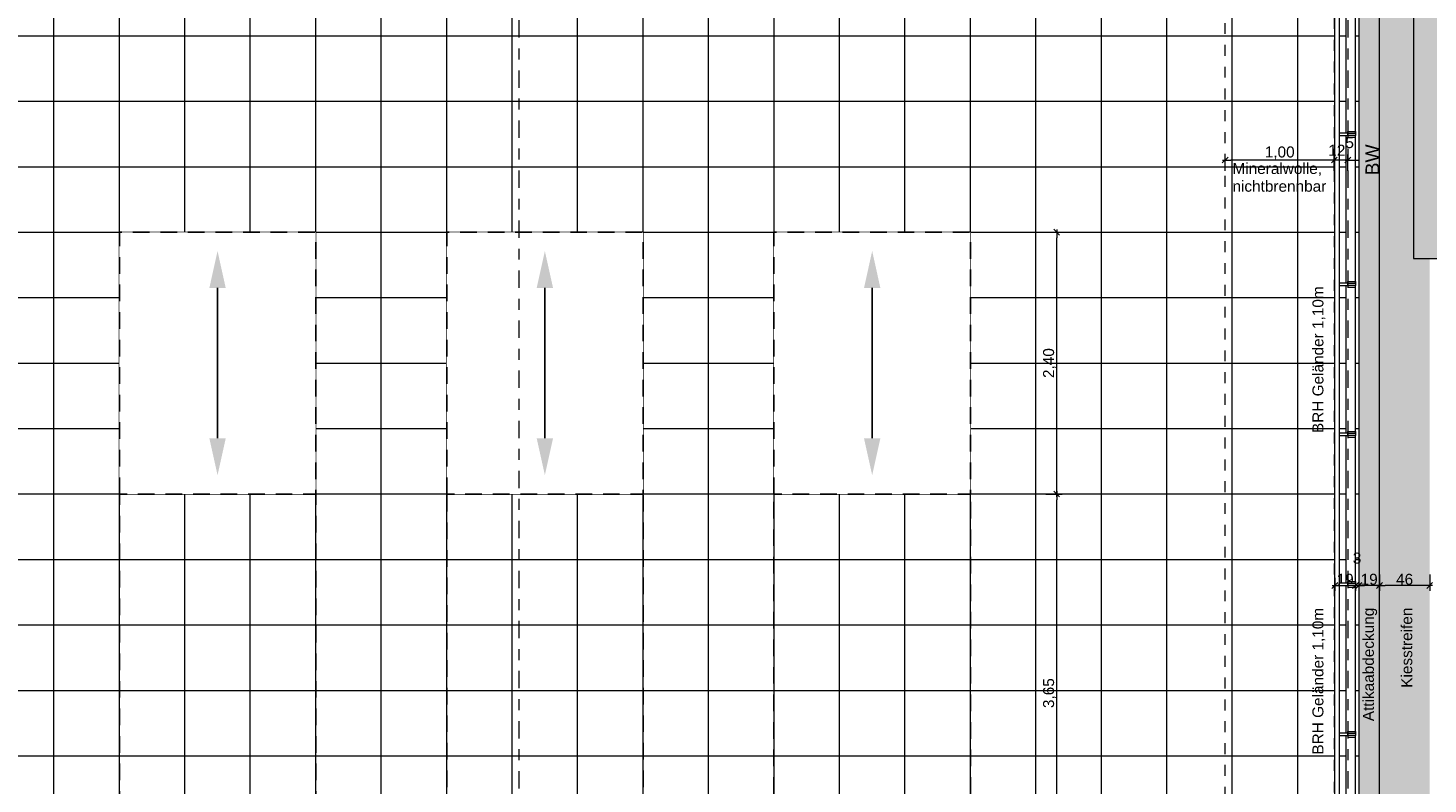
# Model space of a CAD drawing. Header units: metres. Extents: x -180 to 4, y -50 to 6.
# Tile 32 of 256: x -172 to -159, y -20 to -13. Entities that reach past the tile are written whole.
import ezdxf

# ---------------------------------------------------------------- set-up
doc = ezdxf.new("R2010")
doc.units = ezdxf.units.M
doc.header["$LTSCALE"] = 0.05
doc.header["$PDMODE"] = 1
doc.header["$PDSIZE"] = -2
for name, pattern in [('Dash Style-1', [1.999894, 0.999947, -0.999947]), ('ISO-02 Strichlinie', [3.81, 3.048, -0.762]), ('Linienart-34', [4.233, 2.116, -2.117]), ('Linienart-53', [5.291531, 3.175, -1.058062, 0.352704, -0.705764])]:
    doc.linetypes.add(name, pattern=pattern)
doc.layers.get('0').update_dxf_attribs({"lineweight": 25})
for name, color, linetype, lineweight, true_color in [('30 -36 Dächer- 3 Dachbeläge', 7, 'Continuous', 15, 0x9999ff), ('30 -36 Dächer- 4 Dachbekleidungen', 7, 'Continuous', 9, 0xccccff), ('70 -72 Beschriftung- 1 Beschriftung allgemein', 7, 'Continuous', 9, 0xff6633), ('70 -76 Bemaßung- 2 Allgemein', 7, 'Continuous', 5, 0x6666cc)]:
    doc.layers.add(name, color=color, linetype=linetype, lineweight=lineweight, true_color=true_color)
for name, color, linetype, lineweight in [('40 -43 Lüftungsanlagen - Entrauchung', 7, 'Continuous', 9), ('60- 61 allgemeine Ausstattung- 4 Terrassen', 7, 'Continuous', 9), ('70 -71 Achsen- 1 Gebäudeachsen', 7, 'Linienart-53', 18), ('70 -73 Bauteildarst.- 2 verdeckt 0.15', 7, 'Linienart-34', 15), ('Keine', 7, 'Continuous', 9)]:
    doc.layers.add(name, color=color, linetype=linetype, lineweight=lineweight)
doc.styles.add('Arial', font='arial.ttf')
doc.dimstyles.new('k+k_klein', dxfattribs={"dimtxt": 0.100689, "dimasz": 0.05302, "dimexe": 0.05, "dimexo": 0.15, "dimgap": 0.005, "dimtad": 1, "dimdec": 3, "dimtxsty": 'Arial', "dimblk": 'VW_SLASH-2', "dimblk1": 'VW_SLASH-2', "dimblk2": 'VW_SLASH-2', "dimcen": 0, "dimdle": 0.025, "dimadec": 3, "dimazin": 0, "dimtfac": 0.75, "dimtdec": 3, "dimtix": 1, "dimtmove": 0, "dimatfit": 0, "dimldrblk": 'VW_FILLEDARROW', "dimfxl": 0.1, "dimfxlon": 1, "dimfrac": 2, "dimtolj": 1, "dimarcsym": 0})

# ---------------------------------------------------------------- blocks, each defined once
blk = doc.blocks.new('Gruppe-7868')
at = {"color": 255, "lineweight": 9}
blk.add_wipeout([(-157.021, -12.297), (-157.021, -14.897), (-158.319, -14.897), (-158.319, -14.397), (-157.521, -14.397), (-157.521, -12.797), (-158.319, -12.797), (-158.319, -12.297)], dxfattribs=at).dxf.layer = '30 -36 Dächer- 3 Dachbeläge'
blk.add_wipeout([(-158.319, -12.297), (-158.319, -12.797), (-159.121, -12.797), (-159.121, -14.397), (-158.319, -14.397), (-158.319, -14.897), (-159.621, -14.897), (-159.621, -12.297)], dxfattribs=at).dxf.layer = '30 -36 Dächer- 3 Dachbeläge'
at = {"layer": '30 -36 Dächer- 3 Dachbeläge', "linetype": 'Continuous', "lineweight": 9}
h = blk.add_hatch(dxfattribs=at)
h.set_pattern_fill('{914A209A-ED12-11EE-87B6-5CE', style=0, pattern_type=2)
h.set_pattern_definition([(-22, (-119.9235, -22.547042), (-0.018555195, 0.04226461), [0.000625, -0.061875]), (14, (-119.915251, -22.569718), (-0.037110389, -0.027832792), [0.000625, -0.030625]), (-3.77456, (-119.974014, -22.58415), (-0.01958604, 0.06597403), [0.00028186, -0.09367194]), (-68, (-119.80392, -22.52024), (0.1926424, 0.0440799), [0.00028125, -0.09346875]), (96, (-119.937934, -22.611983), (-0.036105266, -0.06319548), [0.0005625, -0.0931875]), (132, (-119.9101, -22.58828), (0.040202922, 0.004123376), [0.0003125, -0.0621875]), (-17, (-119.942055, -22.57178), (0.0930531, 0.02892868), [0.000625, -0.061875]), (-145, (-119.9369, -22.566625), (0.06266964, -0.04009224), [0.000625, -0.061875]), (-137, (-119.95133, -22.563533), (0.049444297, -0.02123569), [0.000625, -0.061875])])
h.paths.add_polyline_path([(-159.621, -12.297), (-159.621, -14.897), (-157.021, -14.897), (-157.021, -12.297)])
h.paths.add_polyline_path([(-157.521, -14.397), (-159.121, -14.397), (-159.121, -12.797), (-157.521, -12.797)])
at = {"layer": '30 -36 Dächer- 3 Dachbeläge', "lineweight": 9, "flags": 128}
for points in [[(-159.621, -12.297), (-159.621, -14.897), (-157.021, -14.897), (-157.021, -12.297)], [(-157.521, -14.397), (-159.121, -14.397), (-159.121, -12.797), (-157.521, -12.797)]]:
    blk.add_lwpolyline(points, close=True, dxfattribs=at)
at = {"color": 255, "linetype": 'Continuous', "lineweight": 9}
blk.add_wipeout([(-159.121, -12.797), (-157.521, -12.797), (-157.521, -14.397), (-159.121, -14.397)], dxfattribs=at).dxf.layer = '40 -43 Lüftungsanlagen - Entrauchung'
at = {"layer": '40 -43 Lüftungsanlagen - Entrauchung', "linetype": 'Continuous', "lineweight": 0}
blk.add_hatch(color=254, dxfattribs=at).paths.add_polyline_path([(-158.971, -12.947), (-157.671, -12.947), (-157.671, -14.247), (-158.971, -14.247)])
at = {"layer": '40 -43 Lüftungsanlagen - Entrauchung', "color": 7, "linetype": 'Continuous', "lineweight": 9, "flags": 128}
blk.add_lwpolyline([(-159.121, -12.797), (-157.521, -12.797), (-157.521, -14.397), (-159.121, -14.397)], close=True, dxfattribs=at)
blk.add_lwpolyline([(-159.121, -12.797), (-158.321, -14.397), (-157.521, -12.797)], dxfattribs=at)
at = {"layer": '40 -43 Lüftungsanlagen - Entrauchung', "color": 252, "true_color": 0x888888, "flags": 128}
blk.add_lwpolyline([(-158.971, -12.947), (-157.671, -12.947), (-157.671, -14.247), (-158.971, -14.247)], close=True, dxfattribs=at)
at = {"layer": '70 -73 Bauteildarst.- 2 verdeckt 0.15', "flags": 128}
blk.add_lwpolyline([(-159.071, -12.847), (-157.571, -12.847), (-157.571, -14.347), (-159.071, -14.347)], close=True, dxfattribs=at)
at = {"layer": '70 -72 Beschriftung- 1 Beschriftung allgemein', "insert": (-158.971, -12.974), "char_height": 0.10069, "attachment_point": 1, "rotation": 359.9947, "line_spacing_factor": 0.970891, "style": 'Arial'}
blk.add_mtext('Oberlicht\\PRauchableitung', dxfattribs=at)
blk = doc.blocks.new('VW_SLASH-2')
at = {"color": 0, "linetype": 'ByBlock', "lineweight": -2, "transparency": 16777216}
blk.add_line((0.47, 0), (-1, 0), dxfattribs=at)
at = {"color": 0, "lineweight": 5, "transparency": 16777216, "flags": 128}
blk.add_lwpolyline([(0.5, 0.5), (-0.5, -0.5)], dxfattribs=at)
blk = doc.blocks.new('*D8943')
at = {"layer": '70 -76 Bemaßung- 2 Allgemein', "color": 0, "lineweight": -2}
for p, q in [((-161.346, -14.096), (-161.346, -13.946)), ((-160.346, -14.096), (-160.346, -13.946)), ((-160.399, -13.996), (-161.293, -13.996))]:
    blk.add_line(p, q, dxfattribs=at)
at = {"layer": 'Defpoints', "color": 0}
for p in [(-161.346, -13.996), (-160.346, -16.423), (-161.346, -16.475)]:
    blk.add_point(p, dxfattribs=at)
at = {"layer": '70 -76 Bemaßung- 2 Allgemein', "color": 0, "lineweight": -2, "xscale": 0.05302001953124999, "yscale": 0.05302001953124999, "zscale": 0.05302001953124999, "rotation": 180}
blk.add_blockref('VW_SLASH-2', (-161.346, -13.996), dxfattribs=at)
at = {"layer": '70 -76 Bemaßung- 2 Allgemein', "color": 0, "lineweight": -2, "xscale": 0.05302001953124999, "yscale": 0.05302001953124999, "zscale": 0.05302001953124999}
blk.add_blockref('VW_SLASH-2', (-160.346, -13.996), dxfattribs=at)
at = {"layer": '70 -76 Bemaßung- 2 Allgemein', "color": 0, "insert": (-160.846, -13.931), "char_height": 0.1007, "attachment_point": 5, "style": 'Arial'}
blk.add_mtext('\\A1;1,00', dxfattribs=at)
blk = doc.blocks.new('VW_FILLEDARROW')
at = {"linetype": 'Continuous', "lineweight": 0, "transparency": 16777216}
blk.add_hatch(color=0, dxfattribs=at).paths.add_polyline_path([(-2.83, 0.76), (0, 0), (-2.83, -0.76)])
at = {"color": 0, "lineweight": 5, "transparency": 16777216, "flags": 128}
blk.add_lwpolyline([(-2.83, 0.76), (0, 0), (-2.83, -0.76)], close=True, dxfattribs=at)
blk = doc.blocks.new('*D8944')
at = {"layer": '70 -76 Bemaßung- 2 Allgemein', "color": 0, "lineweight": -2}
for p, q in [((-160.346, -14.096), (-160.346, -13.946)), ((-160.221, -14.096), (-160.221, -13.946)), ((-160.399, -13.996), (-160.452, -13.996)), ((-160.221, -13.996), (-160.346, -13.996)), ((-160.168, -13.996), (-160.115, -13.996))]:
    blk.add_line(p, q, dxfattribs=at)
at = {"layer": 'Defpoints', "color": 0}
for p in [(-160.346, -13.996), (-160.221, -14.255), (-160.346, -16.423)]:
    blk.add_point(p, dxfattribs=at)
at = {"layer": '70 -76 Bemaßung- 2 Allgemein', "color": 0, "lineweight": -2, "xscale": 0.05302001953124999, "yscale": 0.05302001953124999, "zscale": 0.05302001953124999}
blk.add_blockref('VW_SLASH-2', (-160.346, -13.996), dxfattribs=at)
at = {"layer": '70 -76 Bemaßung- 2 Allgemein', "color": 0, "lineweight": -2, "xscale": 0.05302001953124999, "yscale": 0.05302001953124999, "zscale": 0.05302001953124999, "rotation": 180}
blk.add_blockref('VW_SLASH-2', (-160.221, -13.996), dxfattribs=at)
at = {"layer": '70 -76 Bemaßung- 2 Allgemein', "color": 0, "insert": (-160.283, -13.871), "char_height": 0.10069, "attachment_point": 5, "style": 'Arial'}
blk.add_mtext('\\A1;12\\S5^ ;', dxfattribs=at)
blk = doc.blocks.new('Gruppe-8408')
at = {"layer": '70 -72 Beschriftung- 1 Beschriftung allgemein', "insert": (-160.546, -16.498), "char_height": 0.10069, "attachment_point": 1, "rotation": 90, "line_spacing_factor": 0.970891, "style": 'Arial'}
blk.add_mtext('BRH Geländer 1,10m', dxfattribs=at)
blk = doc.blocks.new('Gruppe-8409')
at = {"layer": '70 -72 Beschriftung- 1 Beschriftung allgemein', "insert": (-160.546, -19.445), "char_height": 0.10069, "attachment_point": 1, "rotation": 90, "line_spacing_factor": 0.970891, "style": 'Arial'}
blk.add_mtext('BRH Geländer 1,10m', dxfattribs=at)
blk = doc.blocks.new('*D9003')
at = {"layer": '70 -76 Bemaßung- 2 Allgemein', "color": 0, "lineweight": -2}
for p, q in [((-160.341, -17.824), (-160.341, -17.945)), ((-160.204, -17.895), (-160.288, -17.895)), ((-160.151, -17.907), (-160.151, -17.945))]:
    blk.add_line(p, q, dxfattribs=at)
at = {"layer": 'Defpoints', "color": 0}
for p in [(-160.341, -17.674), (-160.151, -17.757), (-160.341, -17.895)]:
    blk.add_point(p, dxfattribs=at)
at = {"layer": '70 -76 Bemaßung- 2 Allgemein', "color": 0, "lineweight": -2, "xscale": 0.05302001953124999, "yscale": 0.05302001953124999, "zscale": 0.05302001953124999, "rotation": 180}
blk.add_blockref('VW_SLASH-2', (-160.341, -17.895), dxfattribs=at)
at = {"layer": '70 -76 Bemaßung- 2 Allgemein', "color": 0, "lineweight": -2, "xscale": 0.05302001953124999, "yscale": 0.05302001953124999, "zscale": 0.05302001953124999}
blk.add_blockref('VW_SLASH-2', (-160.151, -17.895), dxfattribs=at)
at = {"layer": '70 -76 Bemaßung- 2 Allgemein', "color": 0, "insert": (-160.246, -17.839), "char_height": 0.1007, "attachment_point": 5, "style": 'Arial'}
blk.add_mtext('\\A1;19', dxfattribs=at)
blk = doc.blocks.new('*D9004')
at = {"layer": '70 -76 Bemaßung- 2 Allgemein', "color": 0, "lineweight": -2}
for p, q in [((-160.121, -17.795), (-160.121, -17.945)), ((-160.174, -17.895), (-160.098, -17.895)), ((-160.151, -17.907), (-160.151, -17.945))]:
    blk.add_line(p, q, dxfattribs=at)
at = {"layer": 'Defpoints', "color": 0}
for p in [(-160.121, -17.461), (-160.151, -17.757), (-160.151, -17.895)]:
    blk.add_point(p, dxfattribs=at)
at = {"layer": '70 -76 Bemaßung- 2 Allgemein', "color": 0, "lineweight": -2, "xscale": 0.05302001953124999, "yscale": 0.05302001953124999, "zscale": 0.05302001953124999, "rotation": 180}
blk.add_blockref('VW_SLASH-2', (-160.151, -17.895), dxfattribs=at)
at = {"layer": '70 -76 Bemaßung- 2 Allgemein', "color": 0, "lineweight": -2, "xscale": 0.05302001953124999, "yscale": 0.05302001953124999, "zscale": 0.05302001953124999}
blk.add_blockref('VW_SLASH-2', (-160.121, -17.895), dxfattribs=at)
at = {"layer": '70 -76 Bemaßung- 2 Allgemein', "color": 0, "insert": (-160.137, -17.645), "char_height": 0.1007, "attachment_point": 5, "style": 'Arial'}
blk.add_mtext('\\A1;3', dxfattribs=at)
blk = doc.blocks.new('*D9005')
at = {"layer": '70 -76 Bemaßung- 2 Allgemein', "color": 0, "lineweight": -2}
for p, q in [((-160.121, -17.795), (-160.121, -17.945)), ((-159.931, -17.795), (-159.931, -17.945)), ((-159.984, -17.895), (-160.068, -17.895))]:
    blk.add_line(p, q, dxfattribs=at)
at = {"layer": 'Defpoints', "color": 0}
for p in [(-160.121, -17.461), (-159.931, -17.51), (-160.121, -17.895)]:
    blk.add_point(p, dxfattribs=at)
at = {"layer": '70 -76 Bemaßung- 2 Allgemein', "color": 0, "lineweight": -2, "xscale": 0.05302001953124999, "yscale": 0.05302001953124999, "zscale": 0.05302001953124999, "rotation": 180}
blk.add_blockref('VW_SLASH-2', (-160.121, -17.895), dxfattribs=at)
at = {"layer": '70 -76 Bemaßung- 2 Allgemein', "color": 0, "lineweight": -2, "xscale": 0.05302001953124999, "yscale": 0.05302001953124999, "zscale": 0.05302001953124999}
blk.add_blockref('VW_SLASH-2', (-159.931, -17.895), dxfattribs=at)
at = {"layer": '70 -76 Bemaßung- 2 Allgemein', "color": 0, "insert": (-160.026, -17.839), "char_height": 0.1007, "attachment_point": 5, "style": 'Arial'}
blk.add_mtext('\\A1;19', dxfattribs=at)
blk = doc.blocks.new('*D9006')
at = {"layer": '70 -76 Bemaßung- 2 Allgemein', "color": 0, "lineweight": -2}
for p, q in [((-159.931, -17.795), (-159.931, -17.945)), ((-159.471, -17.795), (-159.471, -17.945)), ((-159.524, -17.895), (-159.878, -17.895))]:
    blk.add_line(p, q, dxfattribs=at)
at = {"layer": 'Defpoints', "color": 0}
for p in [(-159.471, -17.412), (-159.931, -17.51), (-159.931, -17.895)]:
    blk.add_point(p, dxfattribs=at)
at = {"layer": '70 -76 Bemaßung- 2 Allgemein', "color": 0, "lineweight": -2, "xscale": 0.05302001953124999, "yscale": 0.05302001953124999, "zscale": 0.05302001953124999, "rotation": 180}
blk.add_blockref('VW_SLASH-2', (-159.931, -17.895), dxfattribs=at)
at = {"layer": '70 -76 Bemaßung- 2 Allgemein', "color": 0, "lineweight": -2, "xscale": 0.05302001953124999, "yscale": 0.05302001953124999, "zscale": 0.05302001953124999}
blk.add_blockref('VW_SLASH-2', (-159.471, -17.895), dxfattribs=at)
at = {"layer": '70 -76 Bemaßung- 2 Allgemein', "color": 0, "insert": (-159.701, -17.839), "char_height": 0.1007, "attachment_point": 5, "style": 'Arial'}
blk.add_mtext('\\A1;46', dxfattribs=at)
blk = doc.blocks.new('*D9036')
at = {"layer": '70 -76 Bemaßung- 2 Allgemein', "color": 0, "lineweight": -2}
for p, q in [((-162.99, -14.657), (-162.84, -14.657)), ((-162.89, -17.004), (-162.89, -14.71)), ((-162.99, -17.057), (-162.84, -17.057))]:
    blk.add_line(p, q, dxfattribs=at)
at = {"layer": 'Defpoints', "color": 0}
for p in [(-163.681, -14.657), (-162.89, -14.657), (-163.681, -17.057)]:
    blk.add_point(p, dxfattribs=at)
at = {"layer": '70 -76 Bemaßung- 2 Allgemein', "color": 0, "lineweight": -2, "xscale": 0.05302001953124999, "yscale": 0.05302001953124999, "zscale": 0.05302001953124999}
for p, rotation in [((-162.89, -14.657), 90), ((-162.89, -17.057), 270)]:
    blk.add_blockref('VW_SLASH-2', p, dxfattribs=dict(at, rotation=rotation))
at = {"layer": '70 -76 Bemaßung- 2 Allgemein', "color": 0, "insert": (-162.955, -15.857), "char_height": 0.1007, "attachment_point": 5, "rotation": 90, "style": 'Arial'}
blk.add_mtext('\\A1;2,40', dxfattribs=at)
blk = doc.blocks.new('*D9037')
at = {"layer": '70 -76 Bemaßung- 2 Allgemein', "color": 0, "lineweight": -2}
for p, q in [((-162.99, -17.057), (-162.84, -17.057)), ((-162.89, -20.654), (-162.89, -17.11)), ((-162.99, -20.707), (-162.84, -20.707))]:
    blk.add_line(p, q, dxfattribs=at)
at = {"layer": 'Defpoints', "color": 0}
for p in [(-163.681, -17.057), (-162.89, -17.057), (-163.881, -20.707)]:
    blk.add_point(p, dxfattribs=at)
at = {"layer": '70 -76 Bemaßung- 2 Allgemein', "color": 0, "lineweight": -2, "xscale": 0.05302001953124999, "yscale": 0.05302001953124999, "zscale": 0.05302001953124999}
for p, rotation in [((-162.89, -17.057), 90), ((-162.89, -20.707), 270)]:
    blk.add_blockref('VW_SLASH-2', p, dxfattribs=dict(at, rotation=rotation))
at = {"layer": '70 -76 Bemaßung- 2 Allgemein', "color": 0, "insert": (-162.955, -18.882), "char_height": 0.1007, "attachment_point": 5, "rotation": 90, "style": 'Arial'}
blk.add_mtext('\\A1;3,65', dxfattribs=at)
blk = doc.blocks.new('Gruppe-8714')
at = {"color": 255}
blk.add_wipeout([(-160.221, -19.25), (-160.151, -19.25), (-160.151, -19.27), (-160.221, -19.27)], dxfattribs=at).dxf.layer = '30 -36 Dächer- 4 Dachbekleidungen'
at = {"layer": '30 -36 Dächer- 4 Dachbekleidungen', "flags": 128}
for points in [[(-160.221, -19.25), (-160.221, -19.235), (-160.151, -19.235), (-160.151, -19.25)], [(-160.221, -19.25), (-160.151, -19.25), (-160.151, -19.27), (-160.221, -19.27)], [(-160.221, -19.27), (-160.221, -19.285), (-160.151, -19.285), (-160.151, -19.27)]]:
    blk.add_lwpolyline(points, dxfattribs=at)
at = {"color": 255}
blk.add_wipeout([(-160.221, -19.25), (-160.301, -19.25), (-160.301, -19.27), (-160.221, -19.27)], dxfattribs=at).dxf.layer = '30 -36 Dächer- 4 Dachbekleidungen'
at = {"layer": '30 -36 Dächer- 4 Dachbekleidungen', "flags": 128}
blk.add_lwpolyline([(-160.221, -19.25), (-160.301, -19.25), (-160.301, -19.27), (-160.221, -19.27)], close=True, dxfattribs=at)
blk = doc.blocks.new('Gruppe-8715')
at = {"color": 255}
blk.add_wipeout([(-160.221, -17.875), (-160.151, -17.875), (-160.151, -17.895), (-160.221, -17.895)], dxfattribs=at).dxf.layer = '30 -36 Dächer- 4 Dachbekleidungen'
at = {"layer": '30 -36 Dächer- 4 Dachbekleidungen', "flags": 128}
for points in [[(-160.221, -17.875), (-160.221, -17.86), (-160.151, -17.86), (-160.151, -17.875)], [(-160.221, -17.875), (-160.151, -17.875), (-160.151, -17.895), (-160.221, -17.895)], [(-160.221, -17.895), (-160.221, -17.91), (-160.151, -17.91), (-160.151, -17.895)]]:
    blk.add_lwpolyline(points, dxfattribs=at)
at = {"color": 255}
blk.add_wipeout([(-160.221, -17.875), (-160.301, -17.875), (-160.301, -17.895), (-160.221, -17.895)], dxfattribs=at).dxf.layer = '30 -36 Dächer- 4 Dachbekleidungen'
at = {"layer": '30 -36 Dächer- 4 Dachbekleidungen', "flags": 128}
blk.add_lwpolyline([(-160.221, -17.875), (-160.301, -17.875), (-160.301, -17.895), (-160.221, -17.895)], close=True, dxfattribs=at)
blk = doc.blocks.new('Gruppe-8716')
at = {"color": 255}
blk.add_wipeout([(-160.221, -16.5), (-160.151, -16.5), (-160.151, -16.52), (-160.221, -16.52)], dxfattribs=at).dxf.layer = '30 -36 Dächer- 4 Dachbekleidungen'
at = {"layer": '30 -36 Dächer- 4 Dachbekleidungen', "flags": 128}
for points in [[(-160.221, -16.5), (-160.221, -16.485), (-160.151, -16.485), (-160.151, -16.5)], [(-160.221, -16.5), (-160.151, -16.5), (-160.151, -16.52), (-160.221, -16.52)], [(-160.221, -16.52), (-160.221, -16.535), (-160.151, -16.535), (-160.151, -16.52)]]:
    blk.add_lwpolyline(points, dxfattribs=at)
at = {"color": 255}
blk.add_wipeout([(-160.221, -16.5), (-160.301, -16.5), (-160.301, -16.52), (-160.221, -16.52)], dxfattribs=at).dxf.layer = '30 -36 Dächer- 4 Dachbekleidungen'
at = {"layer": '30 -36 Dächer- 4 Dachbekleidungen', "flags": 128}
blk.add_lwpolyline([(-160.221, -16.5), (-160.301, -16.5), (-160.301, -16.52), (-160.221, -16.52)], close=True, dxfattribs=at)
blk = doc.blocks.new('Gruppe-8717')
at = {"color": 255}
blk.add_wipeout([(-160.221, -15.125), (-160.151, -15.125), (-160.151, -15.145), (-160.221, -15.145)], dxfattribs=at).dxf.layer = '30 -36 Dächer- 4 Dachbekleidungen'
at = {"layer": '30 -36 Dächer- 4 Dachbekleidungen', "flags": 128}
for points in [[(-160.221, -15.125), (-160.221, -15.11), (-160.151, -15.11), (-160.151, -15.125)], [(-160.221, -15.125), (-160.151, -15.125), (-160.151, -15.145), (-160.221, -15.145)], [(-160.221, -15.145), (-160.221, -15.16), (-160.151, -15.16), (-160.151, -15.145)]]:
    blk.add_lwpolyline(points, dxfattribs=at)
at = {"color": 255}
blk.add_wipeout([(-160.221, -15.125), (-160.301, -15.125), (-160.301, -15.145), (-160.221, -15.145)], dxfattribs=at).dxf.layer = '30 -36 Dächer- 4 Dachbekleidungen'
at = {"layer": '30 -36 Dächer- 4 Dachbekleidungen', "flags": 128}
blk.add_lwpolyline([(-160.221, -15.125), (-160.301, -15.125), (-160.301, -15.145), (-160.221, -15.145)], close=True, dxfattribs=at)
blk = doc.blocks.new('Gruppe-8718')
at = {"color": 255}
blk.add_wipeout([(-160.221, -13.75), (-160.151, -13.75), (-160.151, -13.77), (-160.221, -13.77)], dxfattribs=at).dxf.layer = '30 -36 Dächer- 4 Dachbekleidungen'
at = {"layer": '30 -36 Dächer- 4 Dachbekleidungen', "flags": 128}
for points in [[(-160.221, -13.75), (-160.221, -13.735), (-160.151, -13.735), (-160.151, -13.75)], [(-160.221, -13.75), (-160.151, -13.75), (-160.151, -13.77), (-160.221, -13.77)], [(-160.221, -13.77), (-160.221, -13.785), (-160.151, -13.785), (-160.151, -13.77)]]:
    blk.add_lwpolyline(points, dxfattribs=at)
at = {"color": 255}
blk.add_wipeout([(-160.221, -13.75), (-160.301, -13.75), (-160.301, -13.77), (-160.221, -13.77)], dxfattribs=at).dxf.layer = '30 -36 Dächer- 4 Dachbekleidungen'
at = {"layer": '30 -36 Dächer- 4 Dachbekleidungen', "flags": 128}
blk.add_lwpolyline([(-160.221, -13.75), (-160.301, -13.75), (-160.301, -13.77), (-160.221, -13.77)], close=True, dxfattribs=at)
blk = doc.blocks.new('Gruppe-8864')
at = {"layer": '60- 61 allgemeine Ausstattung- 4 Terrassen', "color": 252, "linetype": 'Continuous', "lineweight": 25, "true_color": 0x888888, "transparency": 33554687}
blk.add_line((-170.581, -15.168), (-170.581, -16.546), dxfattribs=at)
for points in [[(-170.656, -15.168), (-170.581, -14.83), (-170.506, -15.168)], [(-170.656, -16.546), (-170.581, -16.884), (-170.506, -16.546)]]:
    blk.add_solid(points, dxfattribs=at)
blk = doc.blocks.new('Gruppe-8865')
at = {"layer": '60- 61 allgemeine Ausstattung- 4 Terrassen', "color": 252, "linetype": 'Continuous', "lineweight": 25, "true_color": 0x888888, "transparency": 33554687}
blk.add_line((-167.581, -15.168), (-167.581, -16.546), dxfattribs=at)
for points in [[(-167.656, -15.168), (-167.581, -14.83), (-167.506, -15.168)], [(-167.656, -16.546), (-167.581, -16.884), (-167.506, -16.546)]]:
    blk.add_solid(points, dxfattribs=at)
blk = doc.blocks.new('Gruppe-8866')
at = {"layer": '60- 61 allgemeine Ausstattung- 4 Terrassen', "color": 252, "linetype": 'Continuous', "lineweight": 25, "true_color": 0x888888, "transparency": 33554687}
blk.add_line((-164.581, -15.168), (-164.581, -16.546), dxfattribs=at)
for points in [[(-164.656, -15.168), (-164.581, -14.83), (-164.506, -15.168)], [(-164.656, -16.546), (-164.581, -16.884), (-164.506, -16.546)]]:
    blk.add_solid(points, dxfattribs=at)
blk = doc.blocks.new('_Achsen (3D)')
at = {"layer": '70 -71 Achsen- 1 Gebäudeachsen', "transparency": 33554687}
for p, q in [((-167.821, 3.8), (-167.821, -46.172)), ((-160.221, 3.8), (-160.221, -46.172))]:
    blk.add_line(p, q, dxfattribs=at)
blk = doc.blocks.new('Gruppe-8878')
at = {"layer": '60- 61 allgemeine Ausstattung- 4 Terrassen', "linetype": 'Continuous', "lineweight": 9, "transparency": 33554534}
h = blk.add_hatch(dxfattribs=at)
h.set_pattern_fill('Platte 60_60 SRF-1', style=0, pattern_type=2)
h.set_pattern_definition([(90, (-168.481, -14.65704), (-0.6, 7e-17), []), (0, (-168.481, -14.65704), (0, 0.6), [])])
h.paths.add_polyline_path([(-175.67599996, -12.29404198), (-160.12099996, -12.29404198), (-160.12099996, -31.45204198), (-175.67599996, -31.45204198)])
at = {"layer": '60- 61 allgemeine Ausstattung- 4 Terrassen', "color": 252, "linetype": 'Continuous', "lineweight": 9, "true_color": 0x888888, "flags": 128}
blk.add_lwpolyline([(-175.67599996, -12.29404198), (-160.12099996, -12.29404198), (-160.12099996, -31.45204198), (-175.67599996, -31.45204198)], close=True, dxfattribs=at)
at = {"color": 255, "linetype": 'Continuous', "lineweight": 9, "transparency": 33554687}
blk.add_wipeout([(-129.83124836, -12.23704198), (-129.83124836, -12.71704198), (-159.47099996, -12.71704198), (-159.47099996, -39.25704198), (-129.83124836, -39.25704198), (-129.83124836, -39.73704198), (-160.51099996, -39.73704198), (-160.51099996, -31.61704198), (-159.93099996, -31.61704198), (-159.93099996, -12.23704198)], dxfattribs=at).dxf.layer = '30 -36 Dächer- 3 Dachbeläge'
at = {"color": 255}
blk.add_wipeout([(-163.48826764, -31.41204198), (-175.63599996, -31.41204198), (-175.63599996, -12.11704198), (-175.67599996, -12.11704198), (-175.67599996, -31.45204198), (-163.48826764, -31.45204198)], dxfattribs=at).dxf.layer = '30 -36 Dächer- 4 Dachbekleidungen'
at = {"layer": '30 -36 Dächer- 3 Dachbeläge', "linetype": 'Continuous', "lineweight": 9, "transparency": 33554687}
h = blk.add_hatch(dxfattribs=at)
h.set_pattern_fill('{914A209A-ED12-11EE-87B6-5CE', style=0, pattern_type=2)
h.set_pattern_definition([(-22, (-91.4235, -34.937042), (-0.018555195, 0.04226461), [0.000625, -0.061875]), (14, (-91.415251, -34.959718), (-0.0371103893, -0.0278327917), [0.000625, -0.030625]), (-3.77456, (-91.474014, -34.97415), (-0.01958604, 0.065974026), [0.00028186, -0.093671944]), (-68, (-91.30392, -34.91024), (0.1926424, 0.04407994), [0.00028125, -0.09346875]), (96, (-91.437934, -35.001983), (-0.036105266, -0.06319548), [0.0005625, -0.0931875]), (132, (-91.4101, -34.97828), (0.040202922, 0.004123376), [0.0003125, -0.0621875]), (-17, (-91.442055, -34.96178), (0.0930531, 0.028928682), [0.000625, -0.061875]), (-145, (-91.4369, -34.956625), (0.06266964, -0.040092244), [0.000625, -0.061875]), (-137, (-91.45133, -34.953533), (0.049444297, -0.02123569), [0.000625, -0.061875])])
h.paths.add_polyline_path([(-100.01799996, -31.12704198), (-99.83999996, -31.12704198), (-99.83999996, -31.61604198), (-99.35099996, -31.61604198), (-99.35099996, -31.79404198), (-99.13099996, -31.79404198), (-99.13099996, -39.73704198), (-160.51099996, -39.73704198), (-160.51099996, -31.61704198), (-159.93099996, -31.61704198), (-159.93099996, -12.23704198), (-100.01799996, -12.23704198)])
h.paths.add_polyline_path([(-159.47099996, -39.25704198), (-100.31099996, -39.25704198), (-100.31099996, -12.71704198), (-159.47099996, -12.71704198)])
at = {"layer": '30 -36 Dächer- 3 Dachbeläge', "color": 161, "linetype": 'Continuous', "lineweight": 9, "true_color": 0x9999ff, "transparency": 33554687, "flags": 128}
blk.add_lwpolyline([(-100.01799996, -31.12704198), (-99.83999996, -31.12704198), (-99.83999996, -31.61604198), (-99.35099996, -31.61604198), (-99.35099996, -31.79404198), (-99.13099996, -31.79404198), (-99.13099996, -39.73704198), (-160.51099996, -39.73704198), (-160.51099996, -31.61704198), (-159.93099996, -31.61704198), (-159.93099996, -12.23704198), (-100.01799996, -12.23704198)], close=True, dxfattribs=at)
at = {"layer": '70 -72 Beschriftung- 1 Beschriftung allgemein', "insert": (-159.63030401, -18.83281545), "char_height": 0.1006886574, "attachment_point": 7, "rotation": 90, "line_spacing_factor": 0.970891, "style": 'Arial'}
blk.add_mtext('Kiesstreifen', dxfattribs=at)
at = {"layer": '70 -76 Bemaßung- 2 Allgemein'}
dim = blk.add_linear_dim(base=(-159.93099996, -17.895), p1=(-159.47099996, -17.4120842), p2=(-159.93099996, -17.50986891), text='46', dimstyle='k+k_klein', override={"dimtxt": 0.100689, "dimgap": 0.005, "dimdec": 8, "dimpost": '<>', "dimtxsty": 'Arial', "dimtmove": 2}, dxfattribs=at)
dim.commit()
dim.dimension.update_dxf_attribs({"geometry": '*D9006', "text_midpoint": (-159.70099996, -17.83859844)})
at = {"color": 255}
blk.add_wipeout([(-175.82599996, -12.11704198), (-175.82599996, -31.60204198), (-163.58826764, -31.60204198), (-163.58826764, -31.51204198), (-175.73599996, -31.51204198), (-175.73599996, -12.11704198)], dxfattribs=at).dxf.layer = '30 -36 Dächer- 4 Dachbekleidungen'
at = {"layer": '60- 61 allgemeine Ausstattung- 4 Terrassen', "color": 7}
blk.add_blockref('Gruppe-7868', (0, 0), dxfattribs=at)
at = {"color": 255, "linetype": 'ISO-02 Strichlinie', "lineweight": 25, "transparency": 33554559}
for points in [[(-171.48099996, -17.05704198), (-171.48099996, -14.65704198), (-169.68099996, -14.65704198), (-169.68099996, -17.05704198)], [(-168.48099996, -17.05704198), (-168.48099996, -14.65704198), (-166.68099996, -14.65704198), (-166.68099996, -17.05704198)], [(-165.48099996, -17.05704198), (-165.48099996, -14.65704198), (-163.68099996, -14.65704198), (-163.68099996, -17.05704198)]]:
    blk.add_wipeout(points, dxfattribs=at).dxf.layer = '60- 61 allgemeine Ausstattung- 4 Terrassen'
at = {"layer": '30 -36 Dächer- 3 Dachbeläge', "linetype": 'Continuous', "lineweight": 0}
blk.add_hatch(color=254, dxfattribs=at).paths.add_polyline_path([(-100.01799996, -12.23704198), (-100.01799996, -12.11704198), (-160.12099996, -12.11704198), (-160.12099996, -31.45204198), (-161.04799996, -31.45204198), (-161.04799996, -31.61704198), (-160.09099996, -31.61704198), (-160.09099996, -39.25704198), (-159.93099996, -39.25704198), (-159.93099996, -12.23704198)])
at = {"layer": '30 -36 Dächer- 3 Dachbeläge', "flags": 128}
blk.add_lwpolyline([(-100.01799996, -12.23704198), (-100.01799996, -12.11704198), (-160.12099996, -12.11704198), (-160.12099996, -31.45204198), (-161.04799996, -31.45204198), (-161.04799996, -31.61704198), (-160.09099996, -31.61704198), (-160.09099996, -39.25704198), (-159.93099996, -39.25704198), (-159.93099996, -12.23704198)], close=True, dxfattribs=at)
at = {"layer": '60- 61 allgemeine Ausstattung- 4 Terrassen', "color": 252, "linetype": 'ISO-02 Strichlinie', "lineweight": 25, "true_color": 0x888888, "transparency": 33554687}
for p, q in [((-171.48099996, -22.45704198), (-171.48099996, -17.05704198)), ((-169.68099996, -22.45704198), (-169.68099996, -17.05704198)), ((-168.48099996, -21.25704198), (-168.48099996, -17.05704198)), ((-166.68099996, -21.25704198), (-166.68099996, -17.05704198)), ((-165.48099996, -20.05704198), (-165.48099996, -17.05704198)), ((-163.68099996, -20.05704198), (-163.68099996, -17.05704198))]:
    blk.add_line(p, q, dxfattribs=at)
at = {"layer": '60- 61 allgemeine Ausstattung- 4 Terrassen', "color": 252, "linetype": 'ISO-02 Strichlinie', "lineweight": 25, "true_color": 0x888888, "transparency": 33554687, "flags": 128}
for points in [[(-171.48099996, -17.05704198), (-171.48099996, -14.65704198), (-169.68099996, -14.65704198), (-169.68099996, -17.05704198)], [(-168.48099996, -17.05704198), (-168.48099996, -14.65704198), (-166.68099996, -14.65704198), (-166.68099996, -17.05704198)], [(-165.48099996, -17.05704198), (-165.48099996, -14.65704198), (-163.68099996, -14.65704198), (-163.68099996, -17.05704198)]]:
    blk.add_lwpolyline(points, close=True, dxfattribs=at)
at = {"layer": '60- 61 allgemeine Ausstattung- 4 Terrassen', "color": 7, "transparency": 33554687}
for name in ['Gruppe-8864', 'Gruppe-8865', 'Gruppe-8866']:
    blk.add_blockref(name, (0, 0), dxfattribs=at)
at = {"layer": '70 -76 Bemaßung- 2 Allgemein'}
for base, p1, p2, text, picture, middle in [((-162.89, -14.65704198), (-163.68099996, -17.05704198), (-163.68099996, -14.65704198), '2,40', '*D9036', (-162.95546354, -15.85704198)), ((-162.89, -17.05704198), (-163.88099996, -20.70704198), (-163.68099996, -17.05704198), '3,65', '*D9037', (-162.95546354, -18.88204198))]:
    dim = blk.add_linear_dim(base=base, p1=p1, p2=p2, angle=270, text=text, dimstyle='k+k_klein', override={"dimtxt": 0.100689, "dimgap": 0.005, "dimdec": 8, "dimpost": '<>', "dimtxsty": 'Arial', "dimtmove": 2}, dxfattribs=at)
    dim.commit()
    dim.dimension.update_dxf_attribs({"geometry": picture, "text_midpoint": middle})
at = {"color": 255}
blk.add_wipeout([(-160.24099996, -31.51204198), (-160.98799996, -31.51204198), (-160.98799996, -31.60204198), (-160.15099996, -31.60204198), (-160.15099996, -12.11704198), (-160.24099996, -12.11704198)], dxfattribs=at).dxf.layer = '30 -36 Dächer- 4 Dachbekleidungen'
at = {"layer": '30 -36 Dächer- 4 Dachbekleidungen', "flags": 128}
blk.add_lwpolyline([(-160.24099996, -31.51204198), (-160.98799996, -31.51204198), (-160.98799996, -31.60204198), (-160.15099996, -31.60204198), (-160.15099996, -12.11704198), (-160.24099996, -12.11704198)], close=True, dxfattribs=at)
at = {"layer": '70 -72 Beschriftung- 1 Beschriftung allgemein', "color": 7}
for name in ['Gruppe-8408', 'Gruppe-8409']:
    blk.add_blockref(name, (0, 0), dxfattribs=at)
at = {"layer": '70 -72 Beschriftung- 1 Beschriftung allgemein', "rotation": 90, "line_spacing_factor": 0.970891, "style": 'Arial'}
for s, insert, char_height, attachment_point in [('BW', (-159.93379719, -13.85233797), 0.125860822, 9), ('Attikaabdeckung', (-159.95251755, -19.13908123), 0.1006886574, 7)]:
    blk.add_mtext(s, dxfattribs=dict(at, insert=insert, char_height=char_height, attachment_point=attachment_point))
at = {"layer": '70 -76 Bemaßung- 2 Allgemein'}
dim = blk.add_linear_dim(base=(-160.15099996, -17.895), p1=(-160.12099996, -17.46091824), p2=(-160.15099996, -17.75738534), text='3', dimstyle='k+k_klein', override={"dimtxt": 0.100689, "dimgap": 0.168901, "dimdec": 8, "dimpost": '<>', "dimtxsty": 'Arial', "dimtmove": 2}, dxfattribs=at)
dim.commit()
dim.dimension.update_dxf_attribs({"geometry": '*D9004', "text_midpoint": (-160.13704156, -17.64513694), "dimtype": 160})
dim = blk.add_linear_dim(base=(-160.12099996, -17.895), p1=(-159.93099996, -17.50986891), p2=(-160.12099996, -17.46091824), text='19', dimstyle='k+k_klein', override={"dimtxt": 0.100689, "dimgap": 0.005, "dimdec": 8, "dimpost": '<>', "dimtxsty": 'Arial', "dimtmove": 2}, dxfattribs=at)
dim.commit()
dim.dimension.update_dxf_attribs({"geometry": '*D9005', "text_midpoint": (-160.02599996, -17.83859844)})
at = {"color": 255}
blk.add_wipeout([(-160.34099996, -12.11704198), (-160.30099996, -12.11704198), (-160.30099996, -31.45204198), (-160.34099996, -31.45204198)], dxfattribs=at).dxf.layer = '30 -36 Dächer- 4 Dachbekleidungen'
at = {"layer": '30 -36 Dächer- 4 Dachbekleidungen', "flags": 128}
blk.add_lwpolyline([(-160.34099996, -12.11704198), (-160.30099996, -12.11704198), (-160.30099996, -31.45204198), (-160.34099996, -31.45204198)], close=True, dxfattribs=at)
at = {"layer": '70 -72 Beschriftung- 1 Beschriftung allgemein', "linetype": 'Dash Style-1', "flags": 128}
blk.add_lwpolyline([(-161.34599996, -12.29404198), (-160.34599996, -12.29404198), (-160.34599996, -31.46704198), (-161.34599996, -31.46704198)], close=True, dxfattribs=at)
at = {"layer": '70 -72 Beschriftung- 1 Beschriftung allgemein', "insert": (-161.27887483, -14.02283311), "char_height": 0.1006886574, "attachment_point": 1, "line_spacing_factor": 0.96878, "style": 'Arial'}
blk.add_mtext('Mineralwolle,\\Pnichtbrennbar', dxfattribs=at)
at = {"layer": '70 -76 Bemaßung- 2 Allgemein'}
for base, p1, p2, text, override, picture, middle in [((-160.34599996, -13.99616899), (-160.22099996, -14.25522907), (-160.34599996, -16.42321097), '12\\S5^ ;', {"dimtxt": 0.100689, "dimgap": 0.005, "dimdec": 8, "dimpost": '<>', "dimtxsty": 'Arial', "dimtix": 0, "dimtmove": 2}, '*D8944', (-160.28349996, -13.87139218)), ((-161.34599996, -13.99616899), (-160.34599996, -16.42321097), (-161.34599996, -16.47499633), '1,00', {"dimtxt": 0.100689, "dimgap": 0.005, "dimdec": 8, "dimpost": '<>', "dimtxsty": 'Arial', "dimtmove": 2}, '*D8943', (-160.84599996, -13.93070545)), ((-160.34099996, -17.895), (-160.15099996, -17.75738534), (-160.34099996, -17.67433773), '19', {"dimtxt": 0.100689, "dimgap": 0.005, "dimdec": 8, "dimpost": '<>', "dimtxsty": 'Arial', "dimtmove": 2}, '*D9003', (-160.24599996, -17.83859844))]:
    dim = blk.add_linear_dim(base=base, p1=p1, p2=p2, text=text, dimstyle='k+k_klein', override=override, dxfattribs=at)
    dim.commit()
    dim.dimension.update_dxf_attribs({"geometry": picture, "text_midpoint": middle})
at = {"layer": '70 -72 Beschriftung- 1 Beschriftung allgemein', "color": 7}
for name in ['Gruppe-8718', 'Gruppe-8717', 'Gruppe-8716', 'Gruppe-8715', 'Gruppe-8714']:
    blk.add_blockref(name, (0, 0), dxfattribs=at)
blk = doc.blocks.new('_OG3_2D (2D)')
at = {"layer": '70 -72 Beschriftung- 1 Beschriftung allgemein', "color": 7}
blk.add_blockref('Gruppe-8878', (0, 0), dxfattribs=at)

msp = doc.modelspace()

# ---------------------------------------------------------------- block references
at = {"layer": 'Keine', "color": 1}
msp.add_blockref('_OG3_2D (2D)', (0, 0), dxfattribs=at)

# ---------------------------------------------------------------- next in the draw order: block references
msp.add_blockref('_Achsen (3D)', (0, 0), dxfattribs=at)

doc.saveas('drawing.dxf')
